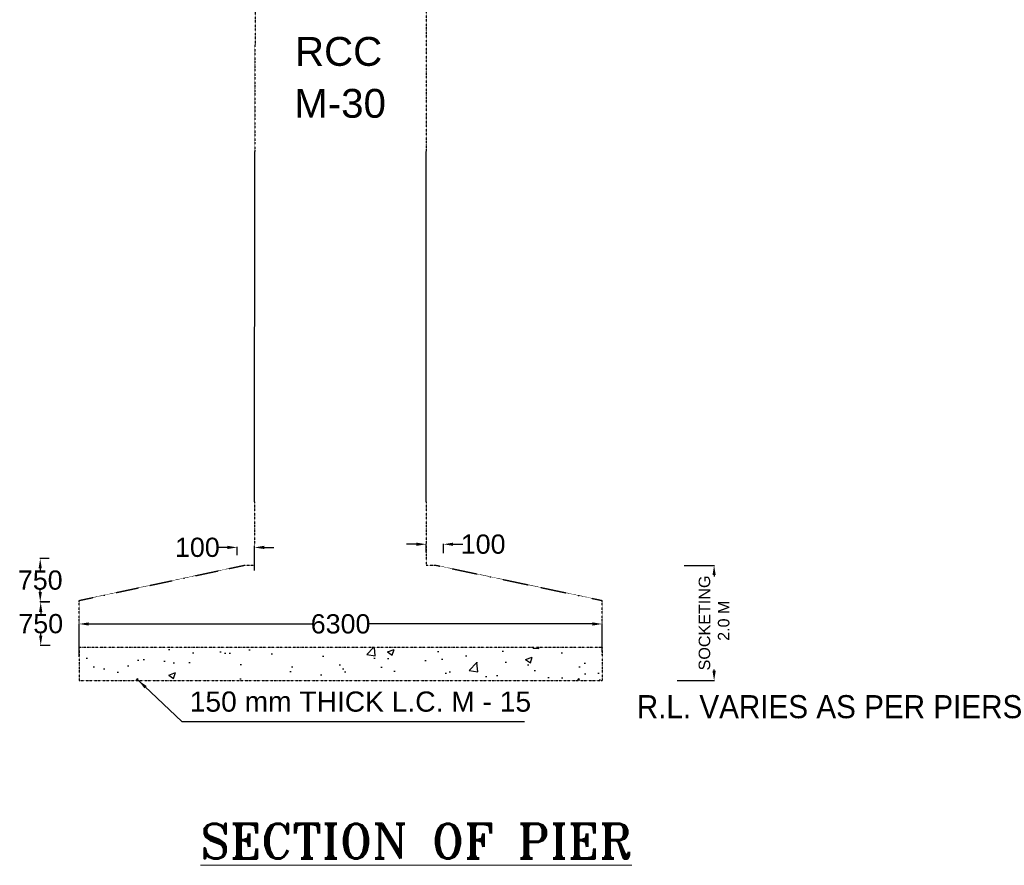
# Model space of a CAD drawing. Extents: x 295740 to 1300953, y 786236 to 1859747.
# Tile 3 of 9: x 1001844 to 1053088, y 899924 to 943903. Entities that reach past the tile are written whole.
import ezdxf

# ---------------------------------------------------------------- set-up
doc = ezdxf.new("R2010")
doc.units = ezdxf.units.MI
doc.header["$MEASUREMENT"] = 0
doc.linetypes.add('BORDER2', pattern=[0.875, 0.25, -0.125, 0.25, -0.125, 0, -0.125])
doc.layers.add('CHAINAGE', color=7, linetype='Continuous')
doc.layers.add('TEXT', color=3, linetype='Continuous')
doc.layers.add('TITLE', color=1, linetype='Continuous', lineweight=15)
doc.styles.add('03', font='romant.shx')
doc.styles.add('ARIAL', font='arial.ttf')
doc.styles.get("Standard").update_dxf_attribs({"font": 'arial.ttf', "height": 500})
doc.dimstyles.new('bASANT jAIN  NMM', dxfattribs={"dimscale": 0.507, "dimtxt": 500, "dimasz": 1000, "dimexe": 50, "dimexo": 25, "dimgap": 0.09, "dimtad": 0, "dimtih": 1, "dimtoh": 1, "dimdec": 0, "dimzin": 0, "dimdsep": 46, "dimtxsty": 'Standard', "dimcen": 0.09, "dimclrd": 256, "dimclre": 256, "dimadec": 0, "dimazin": 0, "dimtfac": 1, "dimtdec": 0, "dimtix": 1, "dimtofl": 0, "dimtmove": 0, "dimatfit": 0, "dimfxl": 300, "dimtolj": 1, "dimtzin": 0, "dimlwd": -1, "dimlwe": -1, "dimarcsym": 0})
doc.dimstyles.get("Standard").update_dxf_attribs({"dimscale": 0.507, "dimtxt": 500, "dimasz": 1000, "dimexe": 50, "dimexo": 25, "dimgap": 0.09, "dimtad": 0, "dimtoh": 1, "dimdec": 0, "dimzin": 0, "dimdsep": 46, "dimtxsty": 'Standard', "dimcen": 0.09, "dimclrd": 256, "dimclre": 256, "dimadec": 0, "dimazin": 0, "dimtfac": 1, "dimtdec": 0, "dimtix": 1, "dimtofl": 0, "dimtmove": 0, "dimatfit": 0, "dimfxl": 50, "dimtolj": 1, "dimtzin": 0, "dimlwd": -1, "dimlwe": -1, "dimarcsym": 0})

# ---------------------------------------------------------------- blocks, each defined once
blk = doc.blocks.new('*D112')
at = {"ltscale": 10, "transparency": 16777216}
for p, q in [((1004935, 910763), (1004935, 912500)), ((1005442, 912475), (1017052, 912475)), ((1031651, 912475), (1020041, 912475)), ((1032158, 911021), (1032158, 912500))]:
    blk.add_line(p, q, dxfattribs=at)
for points in [[(1005442, 912560), (1005442, 912391), (1004935, 912475)], [(1031651, 912560), (1031651, 912391), (1032158, 912475)]]:
    blk.add_solid(points, dxfattribs=at)
at = {"layer": 'Defpoints', "color": 0, "ltscale": 10, "transparency": 16777216}
for p in [(1032158, 912475), (1004935, 910750), (1032158, 911009)]:
    blk.add_point(p, dxfattribs=at)
at = {"color": 0, "ltscale": 10, "transparency": 16777216, "insert": (1018546, 912475), "char_height": 500, "attachment_point": 5}
blk.add_mtext('\\A1;{\\H2x;6300}', dxfattribs=at)
blk = doc.blocks.new('*D113')
at = {"ltscale": 10, "transparency": 16777216}
for p, q in [((1012654, 916456), (1012147, 916456)), ((1013161, 916049), (1013161, 916481)), ((1014061, 915249), (1014061, 916481)), ((1014568, 916456), (1015075, 916456))]:
    blk.add_line(p, q, dxfattribs=at)
for points in [[(1012654, 916541), (1012654, 916372), (1013161, 916456)], [(1014568, 916541), (1014568, 916372), (1014061, 916456)]]:
    blk.add_solid(points, dxfattribs=at)
at = {"layer": 'Defpoints', "color": 0, "ltscale": 10, "transparency": 16777216}
for p in [(1014061, 916456), (1013161, 916037), (1014061, 915237)]:
    blk.add_point(p, dxfattribs=at)
at = {"color": 0, "ltscale": 10, "transparency": 16777216, "insert": (1011091, 916456), "char_height": 500, "attachment_point": 5}
blk.add_mtext('\\A1;{\\H2x;100}', dxfattribs=at)
blk = doc.blocks.new('*D114')
at = {"ltscale": 10, "transparency": 16777216}
for p, q in [((1022488, 916622), (1021981, 916622)), ((1022995, 916215), (1022995, 916647)), ((1023895, 916159), (1023895, 916647)), ((1024402, 916622), (1024909, 916622))]:
    blk.add_line(p, q, dxfattribs=at)
for points in [[(1022488, 916706), (1022488, 916537), (1022995, 916622)], [(1024402, 916706), (1024402, 916537), (1023895, 916622)]]:
    blk.add_solid(points, dxfattribs=at)
at = {"layer": 'Defpoints', "color": 0, "ltscale": 10, "transparency": 16777216}
for p in [(1023895, 916622), (1022995, 916202), (1023895, 916147)]:
    blk.add_point(p, dxfattribs=at)
at = {"color": 0, "ltscale": 10, "transparency": 16777216, "insert": (1025965, 916622), "char_height": 500, "attachment_point": 5}
blk.add_mtext('\\A1;{\\H2x;100}', dxfattribs=at)
blk = doc.blocks.new('*D142')
at = {"layer": 'CHAINAGE', "linetype": 'Continuous', "ltscale": 10, "transparency": 16777216}
for p, q in [((1036424, 915523), (1038011, 915523)), ((1037985, 915016), (1037985, 914951)), ((1037985, 910040), (1037985, 910104)), ((1036069, 909533), (1038011, 909533))]:
    blk.add_line(p, q, dxfattribs=at)
for points in [[(1037901, 915016), (1038070, 915016), (1037985, 915523)], [(1037901, 910040), (1038070, 910040), (1037985, 909533)]]:
    blk.add_solid(points, dxfattribs=at)
at = {"layer": 'Defpoints', "color": 0, "linetype": 'Continuous', "ltscale": 10, "transparency": 16777216}
for p in [(1036411, 915523), (1036056, 909533), (1037985, 909533)]:
    blk.add_point(p, dxfattribs=at)
at = {"layer": 'CHAINAGE', "color": 0, "linetype": 'Continuous', "ltscale": 10, "transparency": 16777216, "insert": (1037985, 912528), "char_height": 500, "attachment_point": 5, "rotation": 90}
blk.add_mtext('\\A1;{\\H1.2x;SOCKETING\\P 2.0 M }', dxfattribs=at)

msp = doc.modelspace()

# ---------------------------------------------------------------- hatches: boundary and pattern name
at = {"layer": 'CHAINAGE', "linetype": 'BORDER2', "ltscale": 10}
h = msp.add_hatch(dxfattribs=at)
h.set_pattern_fill('AR-CONC', scale=500, style=0)
h.set_pattern_definition([(50, (962534.6, 6733), (3586.301, -313.761), [375, -4125]), (355, (962534.6, 6733), (-693.757, 3760.96), [300, -3300]), (100.4514, (962833.5, 6707), (2892.547, 3447.198), [318.701, -3505.71]), (46.1842, (962534.6, 7733), (5336.205, -827.595), [562.5, -6187.5]), (96.6356, (962979.3, 7664), (4673.314, 4870.59), [478.05, -5258.565]), (351.1842, (962534.6, 7733), (4673.31, 4870.593), [450, -4950]), (21, (963034.6, 7483), (2984.535, -2013.094), [375, -4125]), (326, (963034.6, 7483), (1216.577, 3625.75), [300, -3300]), (71.4514, (963283.4, 7315.4), (4201.113, 1612.652), [318.701, -3505.71]), (37.5, (962534.6, 6733.1), (60.7993, 1664.4693), [0, -3260, 0, -3350, 0, -3312.5]), (7.5, (962534.6, 6733.1), (1315.3477, 1972.0586), [0, -1910, 0, -3185, 0, -1262.5]), (327.5, (961419.6, 6733.1), (2669.1122, -112.7744), [0, -1250, 0, -3900, 0, -5175]), (317.5, (960919.6, 6733), (2915.931, 500.525), [0, -1625, 0, -2590, 0, -3675])])
h.paths.add_polyline_path([(1032157.6, 909532.6), (1032157.6, 911252.6), (1018546.4, 911252.6), (1004935.1, 911252.6), (1004935.1, 909532.6)])

# ---------------------------------------------------------------- linework, layer by layer
at = {"ltscale": 10}
for p, q in [((1003375.8, 915876.7), (1002888, 915876.7)), ((1002913.3, 915369.7), (1002913.3, 915262.3)), ((1002913.3, 914133.7), (1002913.3, 914241.1)), ((1003409.6, 913626.7), (1002888, 913626.7)), ((1003401.2, 913610.4), (1002913.3, 913610.4)), ((1002938.7, 913103.4), (1002938.7, 912996.1)), ((1002938.7, 911867.4), (1002938.7, 911974.8)), ((1003435, 911360.4), (1002913.3, 911360.4))]:
    msp.add_line(p, q, dxfattribs=at)
for points in [[(1002828.8, 915369.7), (1002997.8, 915369.7), (1002913.3, 915876.7)], [(1002828.8, 914133.7), (1002997.8, 914133.7), (1002913.3, 913626.7)], [(1002854.2, 913103.4), (1003023.2, 913103.4), (1002938.7, 913610.4)], [(1002854.2, 911867.4), (1003023.2, 911867.4), (1002938.7, 911360.4)]]:
    msp.add_solid(points, dxfattribs=at)
at = {"layer": 'CHAINAGE', "linetype": 'BORDER2', "ltscale": 10}
for p, q in [((1014097.4, 947687.5), (1014083.8, 937041.5)), ((1022995.2, 947712.8), (1022995.2, 937041.5)), ((1014059.1, 918829), (1014054.8, 915522.8)), ((1022995.2, 918829), (1022995.2, 915522.8)), ((1004935.1, 913697.6), (1013506.6, 915522.8)), ((1014054.8, 915522.8), (1013506.6, 915522.8)), ((1014054.8, 915522.8), (1013798.2, 915522.8)), ((1023543.5, 915522.8), (1022995.2, 915522.8)), ((1023543.5, 915522.8), (1032157.6, 913697.6)), ((1004935.1, 911252.6), (1004935.1, 913697.6)), ((1032157.6, 911252.6), (1032157.6, 913697.6)), ((1018546.4, 911252.6), (1004935.1, 911252.6)), ((1004935.1, 911252.6), (1004935.1, 909532.6)), ((1032157.6, 911252.6), (1018546.4, 911252.6)), ((1032157.6, 911252.6), (1032157.6, 909532.6)), ((1004935.1, 909532.6), (1032157.6, 909532.6))]:
    msp.add_line(p, q, dxfattribs=at)
at = {"layer": 'CHAINAGE', "linetype": 'Continuous', "ltscale": 10}
for p, q in [((1014059.1, 918829), (1014083.8, 937041.5)), ((1022995.2, 918829), (1022995.2, 937041.5))]:
    msp.add_line(p, q, dxfattribs=at)

# ---------------------------------------------------------------- texts
at = {"color": 0, "ltscale": 10, "char_height": 500, "attachment_point": 5}
for insert in [(1002913.3, 914751.7), (1002938.7, 912485.4)]:
    msp.add_mtext('\\A1;{\\H2x;750}', dxfattribs=dict(at, insert=insert))
at = {"layer": 'TEXT', "color": 0, "style": 'ARIAL'}
for s, p in [('RCC', (1016173, 941504.2)), ('M-30', (1016132.3, 938803.9))]:
    msp.add_text(s, height=1500, dxfattribs=at).set_placement(p)
at = {"layer": 'TEXT', "color": 0, "char_height": 1050, "attachment_point": 1}
for s, insert, width in [('150 mm THICK L.C. M - 15', (1010695.1, 908963.3), 19493.571), ('{\\H1.143x;R.L. VARIES AS PER PIERS} ', (1033948.1, 908774.5), 22071.004)]:
    msp.add_mtext(s, dxfattribs=dict(at, insert=insert, width=width))
at = {"layer": 'TITLE', "color": 0, "insert": (1033694.9, 902084.4), "char_height": 1800, "width": 32665.767, "attachment_point": 3, "style": '03'}
msp.add_mtext('{\\LSECTION OF PIER}', dxfattribs=at)

# ---------------------------------------------------------------- dimensions: what is measured, and where the dimension line sits
at = {"color": 0, "ltscale": 10}
for base, p1, p2, picture, middle in [((1014060.6, 916456.1), (1013160.6, 916036.8), (1014060.6, 915236.6), '*D113', (1011090.6, 916456.1)), ((1023895.2, 916621.6), (1022995.2, 916202.4), (1023895.2, 916146.7), '*D114', (1025965.2, 916621.6))]:
    dim = msp.add_linear_dim(base=base, p1=p1, p2=p2, text='{\\H2x;100}', dimstyle='Standard', override={"dimfxl": 0.18}, dxfattribs=at)
    dim.commit()
    dim.dimension.update_dxf_attribs({"geometry": picture, "text_midpoint": middle, "dimtype": 160})
dim = msp.add_linear_dim(base=(1032157.6, 912475.1), p1=(1004935.1, 910749.9), p2=(1032157.6, 911008.7), text='{\\H2x;6300}', dimstyle='Standard', override={"dimfxl": 0.18}, dxfattribs=at)
dim.commit()
dim.dimension.update_dxf_attribs({"geometry": '*D112', "text_midpoint": (1018546.4, 912475.1)})
at = {"layer": 'CHAINAGE', "linetype": 'Continuous', "ltscale": 10}
dim = msp.add_linear_dim(base=(1037985.2, 909532.6), p1=(1036411.3, 915522.8), p2=(1036055.9, 909532.6), angle=90, text='{\\H1.2x;SOCKETING\\P 2.0 M }', dimstyle='Standard', dxfattribs=at)
dim.commit()
dim.dimension.update_dxf_attribs({"geometry": '*D142', "text_midpoint": (1037985.2, 912527.7)})

# ---------------------------------------------------------------- leaders
at = {"color": 0, "ltscale": 10}
msp.add_leader([(1008027.5, 909532.6), (1010290.4, 907401.1), (1028124.3, 907401.1)], dimstyle='bASANT jAIN  NMM', override={"dimasz": 1000, "dimgap": 0.09, "dimtad": 0, "dimfxl": 0.18}, dxfattribs=at)

doc.saveas('drawing.dxf')
